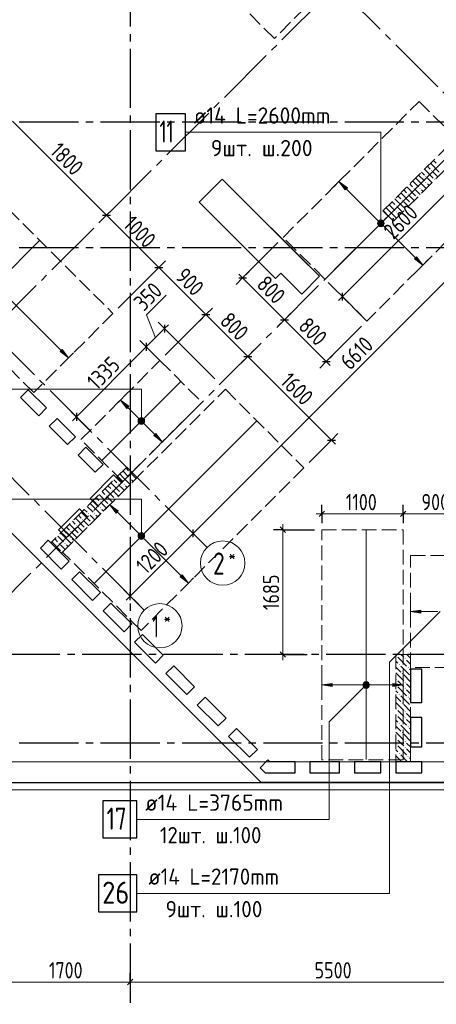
# Model space of a CAD drawing. Header units: millimetres. Extents: x 0 to 43617, y 0 to 59400.
# Tile 4 of 31: x 14830 to 20462, y 7100 to 20414. Entities that reach past the tile are written whole.
import ezdxf

# ---------------------------------------------------------------- set-up
doc = ezdxf.new("R2010")
doc.units = ezdxf.units.MM
doc.linetypes.add('______2', pattern=[270, 200, -70])
doc.linetypes.add('______5', pattern=[1100, 800, -100, 100, -100])
for name, color, linetype, lineweight in [('Standard', 7, 'Continuous', 25), ('ДОП Верх по У', 7, 'Continuous', 25), ('ЖБ Пилон', 180, 'Continuous', 25), ('Оси', 40, '______5', 18), ('Позиционная метка номер позиции', 7, 'Continuous', 13), ('Примечания', 7, 'Continuous', 25)]:
    doc.layers.add(name, color=color, linetype=linetype, lineweight=lineweight)
doc.layers.add('ЖБ Перекрытие верхний уровень', color=7, linetype='Continuous', lineweight=25, true_color=0xe0e0ff)
doc.styles.add('GOST 2.304-81', font='txt')
doc.styles.add('ISOCPEUR', font='txt')

msp = doc.modelspace()

# ---------------------------------------------------------------- hatches: boundary and pattern name
at = {"layer": 'ДОП Верх по У', "linetype": 'Continuous', "lineweight": 13, "transparency": 33554687}
for points in [[(19231, 18112), (19146, 18225), (19260, 18141)], [(16276, 15157), (16191, 15270), (16305, 15186)], [(16134, 13743), (16050, 13856), (16163, 13771)], [(20254, 12391), (20114, 12411), (20254, 12431)], [(19054, 11398), (18914, 11418), (19054, 11438)]]:
    msp.add_hatch(color=7, dxfattribs=at).paths.add_polyline_path(points, flags=16)
for points in [[(19676, 17669), (19703, 17696), (19686, 17686)], [(19703, 17696), (19676, 17669), (19676, 17650)], [(19703, 17696), (19676, 17650), (19722, 17696)], [(19722, 17696), (19676, 17650), (19686, 17633)], [(19722, 17696), (19686, 17633), (19739, 17686)], [(19739, 17686), (19686, 17633), (19703, 17624)], [(19739, 17686), (19703, 17624), (19748, 17669)], [(19748, 17669), (19703, 17624), (19722, 17624)], [(19748, 17669), (19722, 17624), (19748, 17650)], [(19748, 17650), (19722, 17624), (19739, 17633)], [(20165, 17179), (20278, 17094), (20193, 17207)], [(15375, 15925), (15488, 15840), (15404, 15953)], [(16438, 14997), (16465, 15024), (16448, 15014)], [(16465, 15024), (16438, 14997), (16438, 14978)], [(16465, 15024), (16438, 14978), (16484, 15024)], [(16484, 15024), (16438, 14978), (16448, 14961)], [(16484, 15024), (16448, 14961), (16501, 15014)], [(16501, 15014), (16448, 14961), (16465, 14951)], [(16501, 15014), (16465, 14951), (16510, 14997)], [(16510, 14997), (16465, 14951), (16484, 14951)], [(16510, 14997), (16484, 14951), (16510, 14978)], [(16510, 14978), (16484, 14951), (16501, 14961)], [(16644, 14790), (16757, 14705), (16672, 14818)], [(16438, 13441), (16464, 13468), (16447, 13458)], [(16464, 13468), (16438, 13441), (16438, 13422)], [(16464, 13468), (16438, 13422), (16483, 13468)], [(16483, 13468), (16438, 13422), (16447, 13405)], [(16483, 13468), (16447, 13405), (16500, 13458)], [(16500, 13458), (16447, 13405), (16464, 13396)], [(16500, 13458), (16464, 13396), (16510, 13441)], [(16510, 13441), (16464, 13396), (16483, 13396)], [(16510, 13441), (16483, 13396), (16510, 13422)], [(16510, 13422), (16483, 13396), (16500, 13405)], [(16997, 12880), (17110, 12795), (17025, 12908)], [(19482, 11437), (19495, 11386), (19495, 11450)], [(19495, 11450), (19514, 11380), (19514, 11455)], [(19495, 11450), (19495, 11386), (19514, 11380)], [(19514, 11455), (19514, 11380), (19533, 11386)], [(19514, 11455), (19533, 11386), (19533, 11450)], [(19533, 11450), (19533, 11386), (19546, 11399)], [(19533, 11450), (19546, 11399), (19546, 11437)], [(19482, 11399), (19482, 11437), (19477, 11418)], [(19482, 11437), (19482, 11399), (19495, 11386)], [(19546, 11437), (19546, 11399), (19551, 11418)], [(19874, 11398), (20014, 11418), (19874, 11438)]]:
    msp.add_hatch(color=7, dxfattribs=at).paths.add_polyline_path(points)
at = {"layer": 'ЖБ Пилон', "linetype": 'Continuous', "lineweight": 18, "transparency": 33554687}
for points in [[(20394, 18373), (20401, 18380), (20407, 18373), (20401, 18367)], [(20314, 18293), (20321, 18300), (20327, 18293), (20321, 18287)], [(20434, 18253), (20441, 18260), (20447, 18253), (20441, 18247)], [(20154, 18133), (20161, 18140), (20167, 18133), (20161, 18127)], [(20234, 18133), (20241, 18140), (20247, 18133), (20241, 18127)], [(20314, 18213), (20321, 18220), (20327, 18213), (20321, 18207)], [(19994, 17973), (20001, 17980), (20007, 17973), (20001, 17967)], [(20074, 18053), (20081, 18060), (20087, 18053), (20081, 18047)], [(20194, 18013), (20201, 18020), (20207, 18013), (20201, 18007)], [(19914, 17893), (19921, 17900), (19927, 17893), (19921, 17887)], [(20034, 17853), (20041, 17860), (20047, 17853), (20041, 17847)], [(20114, 17933), (20121, 17940), (20127, 17933), (20121, 17927)], [(19836, 17734), (19841, 17740), (19847, 17733), (19842, 17728)], [(19914, 17813), (19921, 17820), (19927, 17813), (19921, 17807)], [(16314, 14293), (16321, 14300), (16327, 14293), (16321, 14287)], [(16154, 14133), (16161, 14140), (16167, 14133), (16161, 14127)], [(16234, 14133), (16241, 14140), (16247, 14133), (16241, 14127)], [(16314, 14213), (16321, 14220), (16327, 14213), (16321, 14207)], [(15994, 13973), (16001, 13980), (16007, 13973), (16001, 13967)], [(16074, 14053), (16081, 14060), (16087, 14053), (16081, 14047)], [(16194, 14013), (16201, 14020), (16207, 14013), (16201, 14007)], [(15914, 13893), (15921, 13900), (15927, 13893), (15921, 13887)], [(16034, 13853), (16041, 13860), (16047, 13853), (16041, 13847)], [(16114, 13933), (16121, 13940), (16127, 13933), (16121, 13927)], [(15754, 13733), (15761, 13740), (15767, 13733), (15761, 13727)], [(15834, 13733), (15841, 13740), (15847, 13733), (15841, 13727)], [(15914, 13813), (15921, 13820), (15927, 13813), (15921, 13807)], [(15674, 13653), (15681, 13660), (15687, 13653), (15681, 13647)], [(15794, 13613), (15801, 13620), (15807, 13613), (15801, 13607)], [(15514, 13493), (15521, 13500), (15527, 13493), (15521, 13487)], [(15594, 13573), (15601, 13580), (15607, 13573), (15601, 13567)], [(15634, 13453), (15641, 13460), (15647, 13453), (15641, 13447)], [(15714, 13533), (15721, 13540), (15727, 13533), (15721, 13527)], [(15354, 13333), (15361, 13340), (15367, 13333), (15361, 13327)], [(15434, 13333), (15441, 13340), (15447, 13333), (15441, 13327)], [(15514, 13413), (15521, 13420), (15527, 13413), (15521, 13407)], [(15394, 13213), (15401, 13220), (15407, 13213), (15401, 13207)], [(19914, 11813), (19921, 11820), (19927, 11813), (19921, 11807)], [(20034, 11773), (20041, 11780), (20047, 11773), (20041, 11767)], [(19954, 11693), (19961, 11700), (19967, 11693), (19961, 11687)], [(20074, 11653), (20081, 11660), (20087, 11653), (20081, 11647)], [(19914, 11493), (19921, 11500), (19927, 11493), (19921, 11487)], [(19994, 11573), (20001, 11580), (20007, 11573), (20001, 11567)], [(20034, 11453), (20041, 11460), (20047, 11453), (20041, 11447)], [(19914, 11413), (19921, 11420), (19927, 11413), (19921, 11407)], [(20034, 11373), (20041, 11380), (20047, 11373), (20041, 11367)], [(19954, 11293), (19961, 11300), (19967, 11293), (19961, 11287)], [(20074, 11253), (20081, 11260), (20087, 11253), (20081, 11247)], [(19914, 11093), (19921, 11100), (19927, 11093), (19921, 11087)], [(19994, 11173), (20001, 11180), (20007, 11173), (20001, 11167)], [(20034, 11053), (20041, 11060), (20047, 11053), (20041, 11047)], [(19914, 11013), (19921, 11020), (19927, 11013), (19921, 11007)], [(20034, 10973), (20041, 10980), (20047, 10973), (20041, 10967)], [(19954, 10893), (19961, 10900), (19967, 10893), (19961, 10887)], [(20074, 10853), (20081, 10860), (20087, 10853), (20081, 10847)], [(19914, 10693), (19921, 10700), (19927, 10693), (19921, 10687)], [(19994, 10773), (20001, 10780), (20007, 10773), (20001, 10767)], [(20034, 10653), (20041, 10660), (20047, 10653), (20041, 10647)], [(19914, 10613), (19921, 10620), (19927, 10613), (19921, 10607)], [(20034, 10573), (20041, 10580), (20047, 10573), (20041, 10567)], [(19954, 10493), (19961, 10500), (19967, 10493), (19961, 10487)], [(20074, 10453), (20081, 10460), (20087, 10453), (20081, 10447)]]:
    msp.add_hatch(color=7, dxfattribs=at).paths.add_polyline_path(points, flags=16)
at = {"layer": 'Позиционная метка номер позиции', "linetype": 'Continuous', "lineweight": 13, "transparency": 33554687}
for points in [[(19667, 17660), (19757, 17660), (19751, 17682)], [(19667, 17660), (19751, 17682), (19673, 17682)], [(19673, 17637), (19757, 17660), (19667, 17660)], [(19673, 17682), (19751, 17682), (19735, 17698)], [(19673, 17682), (19735, 17698), (19690, 17698)], [(19673, 17637), (19751, 17637), (19757, 17660)], [(19690, 17621), (19751, 17637), (19673, 17637)], [(19690, 17698), (19735, 17698), (19712, 17705)], [(19690, 17621), (19735, 17621), (19751, 17637)], [(19735, 17621), (19690, 17621), (19712, 17615)], [(16429, 14988), (16519, 14988), (16513, 15010)], [(16429, 14988), (16513, 15010), (16436, 15010)], [(16436, 14965), (16519, 14988), (16429, 14988)], [(16436, 15010), (16513, 15010), (16497, 15026)], [(16436, 15010), (16497, 15026), (16452, 15026)], [(16436, 14965), (16513, 14965), (16519, 14988)], [(16452, 14949), (16513, 14965), (16436, 14965)], [(16452, 15026), (16497, 15026), (16474, 15033)], [(16452, 14949), (16497, 14949), (16513, 14965)], [(16497, 14949), (16452, 14949), (16474, 14943)], [(16429, 13432), (16519, 13432), (16513, 13454)], [(16429, 13432), (16513, 13454), (16435, 13454)], [(16435, 13454), (16513, 13454), (16496, 13470)], [(16435, 13454), (16496, 13470), (16451, 13470)], [(16451, 13470), (16496, 13470), (16474, 13477)], [(16435, 13409), (16519, 13432), (16429, 13432)], [(16435, 13409), (16513, 13409), (16519, 13432)], [(16451, 13393), (16513, 13409), (16435, 13409)], [(16451, 13393), (16496, 13393), (16513, 13409)], [(16496, 13393), (16451, 13393), (16474, 13387)], [(19557, 11406), (19503, 11461), (19482, 11450)], [(19557, 11429), (19525, 11461), (19503, 11461)], [(19557, 11429), (19503, 11461), (19557, 11406)], [(19525, 11461), (19557, 11429), (19546, 11450)], [(19546, 11386), (19482, 11450), (19471, 11429)], [(19546, 11386), (19471, 11429), (19525, 11375)], [(19525, 11375), (19471, 11429), (19471, 11406)], [(19525, 11375), (19471, 11406), (19503, 11375)], [(19503, 11375), (19471, 11406), (19482, 11386)], [(19557, 11406), (19482, 11450), (19546, 11386)]]:
    msp.add_hatch(color=7, dxfattribs=at).paths.add_polyline_path(points)

# ---------------------------------------------------------------- linework, layer by layer
at = {"layer": 'Standard', "color": 7, "linetype": 'Continuous', "lineweight": 25, "transparency": 33554687}
for p, q in [((18094, 10100), (7394, 20800)), ((17567, 18259), (17256, 17948)), ((18883, 16944), (17567, 18259)), ((17256, 17948), (18289, 16915)), ((15950, 17769), (16056, 17769)), ((16657, 17062), (16764, 17062)), ((17790, 16922), (17896, 16922)), ((18289, 16915), (18359, 16986)), ((18359, 16986), (18642, 16703)), ((18642, 16703), (18883, 16944)), ((19192, 16616), (19192, 16722)), ((17294, 16426), (17400, 16426)), ((16789, 16290), (16789, 16184)), ((18356, 16356), (18462, 16356)), ((16541, 16043), (16541, 15937)), ((17860, 15860), (17966, 15860)), ((18921, 15791), (19028, 15791)), ((14946, 15411), (14840, 15305)), ((15194, 15164), (14946, 15411)), ((14840, 15305), (15088, 15058)), ((15088, 15058), (15194, 15164)), ((15596, 15097), (15596, 14991)), ((15335, 15022), (15229, 14916)), ((15229, 14916), (15477, 14669)), ((15583, 14775), (15335, 15022)), ((15477, 14669), (15583, 14775)), ((18991, 14729), (19097, 14729)), ((15724, 14633), (15618, 14527)), ((15618, 14527), (15851, 14294)), ((15957, 14400), (15724, 14633)), ((15851, 14294), (15957, 14400)), ((16099, 14259), (15781, 13940)), ((16205, 14152), (16099, 14259)), ((15887, 13834), (16205, 14152)), ((15781, 13940), (15887, 13834)), ((15639, 13799), (15356, 13516)), ((15745, 13693), (15639, 13799)), ((18877, 13694), (18951, 13769)), ((19977, 13694), (20051, 13769)), ((15462, 13410), (15745, 13693)), ((15356, 13516), (15462, 13410)), ((17173, 13415), (17173, 13521)), ((18349, 13555), (18424, 13480)), ((15215, 13375), (15109, 13269)), ((15498, 13092), (15215, 13375)), ((15109, 13269), (15392, 12986)), ((15392, 12986), (15498, 13092)), ((15639, 12950), (15533, 12844)), ((15922, 12668), (15639, 12950)), ((15533, 12844), (15816, 12561)), ((15816, 12561), (15922, 12668)), ((16324, 12566), (16324, 12672)), ((16063, 12526), (15957, 12420)), ((16346, 12243), (16063, 12526)), ((15957, 12420), (16240, 12137)), ((16240, 12137), (16346, 12243)), ((16488, 12102), (16382, 11996)), ((16382, 11996), (16664, 11713)), ((16771, 11819), (16488, 12102)), ((18349, 11868), (18424, 11793)), ((16664, 11713), (16771, 11819)), ((16912, 11678), (16806, 11572)), ((17195, 11395), (16912, 11678)), ((20114, 11630), (20114, 11180)), ((20264, 11630), (20114, 11630)), ((20264, 11180), (20264, 11630)), ((16806, 11572), (17089, 11289)), ((17089, 11289), (17195, 11395)), ((17336, 11253), (17230, 11147)), ((17619, 10970), (17336, 11253)), ((17230, 11147), (17513, 10864)), ((20114, 11180), (20264, 11180)), ((17513, 10864), (17619, 10970)), ((20114, 10980), (20114, 10580)), ((20264, 10980), (20114, 10980)), ((20264, 10580), (20264, 10980)), ((17760, 10829), (17654, 10723)), ((18043, 10546), (17760, 10829)), ((17654, 10723), (17937, 10440)), ((17937, 10440), (18043, 10546)), ((20114, 10580), (20264, 10580)), ((18185, 10405), (18079, 10299)), ((18210, 10380), (18185, 10405)), ((18079, 10299), (18147, 10230)), ((18554, 10380), (18210, 10380)), ((18554, 10230), (18554, 10380)), ((18754, 10380), (18754, 10230)), ((19154, 10380), (18754, 10380)), ((19154, 10230), (19154, 10380)), ((19354, 10380), (19354, 10230)), ((19714, 10380), (19354, 10380)), ((19714, 10230), (19714, 10380)), ((19914, 10380), (19914, 10230)), ((20264, 10380), (19914, 10380)), ((20264, 10230), (20264, 10380)), ((18147, 10230), (18554, 10230)), ((18754, 10230), (19154, 10230)), ((19354, 10230), (19714, 10230)), ((19914, 10230), (20264, 10230)), ((33074, 10100), (18094, 10100)), ((16286, 7363), (16361, 7438))]:
    msp.add_line(p, q, dxfattribs=at)
at = {"layer": 'Standard', "color": 7, "linetype": 'Continuous', "lineweight": 13, "transparency": 33554687}
for p, q in [((14731, 19042), (16003, 17769)), ((19192, 16669), (21031, 18508)), ((17173, 13468), (21846, 18142)), ((16003, 17769), (16710, 17062)), ((16710, 17062), (17347, 16426)), ((17843, 16922), (17790, 16975)), ((17843, 16922), (18409, 16356)), ((16543, 16424), (16808, 16690)), ((19192, 16669), (19139, 16616)), ((16665, 16113), (16543, 16424)), ((17347, 16426), (17913, 15860)), ((16789, 16237), (16842, 16290)), ((18409, 16356), (18974, 15791)), ((16789, 16237), (16541, 15990)), ((16541, 15990), (15596, 15044)), ((17913, 15860), (19044, 14729)), ((18974, 15791), (19028, 15738)), ((15596, 15044), (15543, 14991)), ((19044, 14729), (19097, 14676)), ((18914, 13731), (18839, 13731)), ((18914, 13731), (20014, 13731)), ((20014, 13731), (20914, 13731)), ((18387, 13517), (18387, 13592)), ((16324, 12619), (17173, 13468)), ((16324, 12619), (16271, 12566)), ((18387, 11830), (18387, 11755)), ((14624, 7400), (16324, 7400)), ((16324, 7400), (21824, 7400))]:
    msp.add_line(p, q, dxfattribs=at)
at = {"layer": 'Standard', "color": 251, "linetype": 'Continuous', "lineweight": -3, "true_color": 0x656565, "transparency": 33554687}
for p, q in [((16003, 17769), (16092, 17858)), ((16003, 17769), (15915, 17681)), ((16003, 17769), (16003, 17769)), ((16710, 17062), (16160, 16512)), ((16710, 17062), (16622, 16974)), ((16710, 17062), (16799, 17151)), ((17843, 16922), (17755, 16834)), ((17843, 16922), (17932, 17010)), ((19192, 16669), (19104, 16758)), ((19192, 16669), (19281, 16581)), ((19192, 16669), (19452, 16410)), ((17347, 16426), (17435, 16514)), ((17347, 16426), (16797, 15876)), ((17347, 16426), (17259, 16337)), ((18409, 16356), (18497, 16445)), ((16789, 16237), (16701, 16325)), ((18409, 16356), (18320, 16268)), ((18409, 16356), (18409, 16356)), ((18974, 15791), (19452, 16268)), ((16789, 16237), (16877, 16149)), ((16789, 16237), (17468, 15557)), ((16541, 15990), (16453, 16078)), ((16541, 15990), (16630, 15901)), ((16541, 15990), (16726, 15805)), ((17913, 15860), (17824, 15772)), ((17913, 15860), (18001, 15949)), ((17913, 15860), (17913, 15860)), ((18974, 15791), (19063, 15879)), ((18974, 15791), (18886, 15702)), ((15596, 15044), (15508, 15133)), ((15596, 15044), (15684, 14956)), ((15596, 15044), (15781, 14860)), ((19044, 14729), (19132, 14817)), ((19044, 14729), (18741, 14426)), ((19044, 14729), (18956, 14640)), ((18914, 13731), (18914, 13856)), ((20014, 13731), (20014, 13856)), ((18914, 13731), (18914, 13606)), ((18914, 13731), (18914, 13731)), ((20014, 13731), (20014, 13606)), ((20014, 13731), (20014, 13731)), ((17173, 13468), (17084, 13556)), ((17173, 13468), (17261, 13379)), ((17173, 13468), (17291, 13349)), ((18387, 13517), (18262, 13517)), ((18387, 13517), (18512, 13517)), ((18387, 13517), (18814, 13517)), ((16324, 12619), (16236, 12707)), ((16324, 12619), (16412, 12531)), ((16324, 12619), (16443, 12501)), ((18387, 11830), (18262, 11830)), ((18387, 11830), (18512, 11830)), ((18387, 11830), (18714, 11830)), ((16324, 7400), (16324, 7525)), ((16324, 7400), (16324, 7275)), ((16324, 7400), (16324, 7400))]:
    msp.add_line(p, q, dxfattribs=at)
at = {"layer": 'Standard', "color": 254, "linetype": 'Continuous', "lineweight": 18, "true_color": 0xc4c4ff, "transparency": 33554687}
msp.add_lwpolyline([(7294, 10000), (33174, 10000), (33174, 57320), (7294, 57320), (7294, 10000)], dxfattribs=at)
at = {"layer": 'Standard', "color": 7, "linetype": 'Continuous', "lineweight": 25, "transparency": 33554687}
msp.add_lwpolyline([(7394, 10100), (33074, 10100), (33074, 57220), (7394, 57220), (7394, 10100)], dxfattribs=at)
at = {"layer": 'Standard', "color": 7, "linetype": 'Continuous', "lineweight": 13, "transparency": 33554687}
for points in [[(7674, 10380), (33074, 10380), (33074, 57220), (7674, 57220), (7674, 10380)], [(18387, 13517), (18387, 12399), (18387, 12399), (18387, 11830)]]:
    msp.add_lwpolyline(points, dxfattribs=at)
at = {"layer": 'Standard', "color": 251, "linetype": 'Continuous', "lineweight": -3, "true_color": 0x656565, "transparency": 33554687}
msp.add_lwpolyline([(17843, 16922), (18271, 17350), (18271, 17350), (18321, 17400)], dxfattribs=at)
at = {"layer": 'ДОП Верх по У', "color": 7, "linetype": 'Continuous', "lineweight": 13, "transparency": 33554687}
for p, q in [((17163, 18891), (19271, 18891)), ((16506, 9600), (18614, 9600)), ((16550, 8600), (18614, 8600))]:
    msp.add_line(p, q, dxfattribs=at)
at = {"layer": 'ДОП Верх по У', "color": 7, "linetype": 'Continuous', "lineweight": 18, "transparency": 33554687}
for p, q in [((18962, 16910), (20791, 18738)), ((15096, 17428), (14035, 16367)), ((17005, 15519), (15945, 14458)), ((18029, 14987), (15839, 12796)), ((19514, 13510), (19514, 10412))]:
    msp.add_line(p, q, dxfattribs=at)
at = {"layer": 'ДОП Верх по У', "color": 251, "linetype": 'Continuous', "lineweight": 13, "true_color": 0x494949, "transparency": 33554687}
for p, q in [((19146, 18225), (19217, 18296)), ((19146, 18225), (19076, 18155)), ((19146, 18225), (19260, 18141)), ((19231, 18112), (19146, 18225)), ((19146, 18225), (19146, 18225)), ((19260, 18141), (19231, 18112)), ((19245, 18126), (19691, 17681)), ((19686, 17633), (19686, 17633)), ((19733, 17638), (20179, 17193)), ((19739, 17686), (19739, 17686)), ((20193, 17207), (20165, 17179)), ((20165, 17179), (20278, 17094)), ((20278, 17094), (20193, 17207)), ((20278, 17094), (20207, 17023)), ((20278, 17094), (20349, 17165)), ((20278, 17094), (20278, 17094)), ((14520, 16809), (15389, 15939)), ((15404, 15953), (15375, 15925)), ((15375, 15925), (15488, 15840)), ((15488, 15840), (15404, 15953)), ((15488, 15840), (15559, 15911)), ((15488, 15840), (15418, 15770)), ((15488, 15840), (15488, 15840)), ((16191, 15270), (16262, 15341)), ((16191, 15270), (16121, 15200)), ((16191, 15270), (16305, 15186)), ((16276, 15157), (16191, 15270)), ((16191, 15270), (16191, 15270)), ((16305, 15186), (16276, 15157)), ((16290, 15171), (16453, 15009)), ((16448, 14961), (16448, 14961)), ((16495, 14966), (16658, 14804)), ((16501, 15014), (16501, 15014)), ((16672, 14818), (16644, 14790)), ((16644, 14790), (16757, 14705)), ((16757, 14705), (16672, 14818)), ((16757, 14705), (16686, 14634)), ((16757, 14705), (16828, 14775)), ((16757, 14705), (16757, 14705)), ((16050, 13856), (15979, 13785)), ((16050, 13856), (16120, 13927)), ((16050, 13856), (16163, 13771)), ((16134, 13743), (16050, 13856)), ((16050, 13856), (16050, 13856)), ((16163, 13771), (16134, 13743)), ((16149, 13757), (16453, 13453)), ((16500, 13458), (16500, 13458)), ((16447, 13405), (16447, 13405)), ((16495, 13410), (17011, 12894)), ((17025, 12908), (16997, 12880)), ((16997, 12880), (17110, 12795)), ((17110, 12795), (17025, 12908)), ((17110, 12795), (17040, 12724)), ((17110, 12795), (17181, 12866)), ((17110, 12795), (17110, 12795)), ((20114, 12411), (20114, 12511)), ((20114, 12411), (20254, 12431)), ((20254, 12391), (20114, 12411)), ((20114, 12411), (20114, 12311)), ((20114, 12411), (20114, 12411)), ((20254, 12431), (20254, 12391)), ((20254, 12411), (20484, 12411)), ((18914, 11418), (18914, 11518)), ((19514, 11455), (19514, 11455)), ((20014, 11418), (20014, 11518)), ((18914, 11418), (19054, 11438)), ((19054, 11398), (18914, 11418)), ((18914, 11418), (18914, 11318)), ((18914, 11418), (18914, 11418)), ((19054, 11438), (19054, 11398)), ((19054, 11418), (19484, 11418)), ((19514, 11380), (19514, 11380)), ((19544, 11418), (19874, 11418)), ((20014, 11418), (19874, 11438)), ((19874, 11438), (19874, 11398)), ((19874, 11398), (20014, 11418)), ((20014, 11418), (20014, 11318)), ((20014, 11418), (20014, 11418))]:
    msp.add_line(p, q, dxfattribs=at)
at = {"layer": 'ДОП Верх по У', "color": 7, "linetype": 'Continuous', "lineweight": 25, "transparency": 33554687}
for points in [[(16671, 18641), (17071, 18641), (17071, 19141), (16671, 19141), (16671, 18641)], [(15954, 9350), (16414, 9350), (16414, 9850), (15954, 9850), (15954, 9350)], [(15894, 8350), (16414, 8350), (16414, 8850), (15894, 8850), (15894, 8350)]]:
    msp.add_lwpolyline(points, dxfattribs=at)
at = {"layer": 'ДОП Верх по У', "color": 251, "linetype": 'Continuous', "lineweight": 13, "true_color": 0x494949, "transparency": 33554687}
for centre in [(19712, 17660), (16474, 14988), (16474, 13432), (19514, 11418)]:
    msp.add_circle(centre, 37.5, dxfattribs=at)
at = {"layer": 'ЖБ Перекрытие верхний уровень', "color": 7, "linetype": 'Continuous', "lineweight": 18, "transparency": 33554687}
for p, q in [((17567, 18259), (17256, 17948)), ((18600, 17226), (17567, 18259)), ((17256, 17948), (18289, 16915)), ((10527, 17667), (15264, 12929)), ((18883, 16944), (18600, 17226)), ((18289, 16915), (18359, 16986)), ((18359, 16986), (18642, 16703)), ((18642, 16703), (18883, 16944)), ((14840, 15305), (14946, 15411)), ((14946, 15411), (15194, 15164)), ((15088, 15058), (14840, 15305)), ((15194, 15164), (15088, 15058)), ((15229, 14916), (15335, 15022)), ((15477, 14669), (15229, 14916)), ((15335, 15022), (15583, 14775)), ((15583, 14775), (15477, 14669)), ((15618, 14527), (15724, 14633)), ((15851, 14294), (15618, 14527)), ((15724, 14633), (15957, 14400)), ((15957, 14400), (15851, 14294)), ((15781, 13940), (16099, 14259)), ((16099, 14259), (16205, 14152)), ((16205, 14152), (15887, 13834)), ((15887, 13834), (15781, 13940)), ((15356, 13516), (15639, 13799)), ((15639, 13799), (15745, 13693)), ((15745, 13693), (15462, 13410)), ((15462, 13410), (15356, 13516)), ((15109, 13269), (15215, 13375)), ((15215, 13375), (15498, 13092)), ((15392, 12986), (15109, 13269)), ((15498, 13092), (15392, 12986)), ((15264, 12929), (18094, 10100)), ((15533, 12844), (15639, 12950)), ((15639, 12950), (15922, 12668)), ((15816, 12561), (15533, 12844)), ((15922, 12668), (15816, 12561)), ((15957, 12420), (16063, 12526)), ((16063, 12526), (16346, 12243)), ((16240, 12137), (15957, 12420)), ((16346, 12243), (16240, 12137)), ((16382, 11996), (16488, 12102)), ((16664, 11713), (16382, 11996)), ((16488, 12102), (16771, 11819)), ((16771, 11819), (16664, 11713)), ((16806, 11571), (16912, 11678)), ((16912, 11678), (17195, 11395)), ((20114, 11180), (20114, 11630)), ((20114, 11630), (20264, 11630)), ((20264, 11630), (20264, 11180)), ((17089, 11289), (16806, 11571)), ((17195, 11395), (17089, 11289)), ((17230, 11147), (17336, 11253)), ((17336, 11253), (17619, 10970)), ((17513, 10864), (17230, 11147)), ((20264, 11180), (20114, 11180)), ((17619, 10970), (17513, 10864)), ((20114, 10580), (20114, 10980)), ((20114, 10980), (20264, 10980)), ((20264, 10980), (20264, 10580)), ((17654, 10723), (17760, 10829)), ((17760, 10829), (18043, 10546)), ((17937, 10440), (17654, 10723)), ((18043, 10546), (17937, 10440)), ((20264, 10580), (20114, 10580)), ((18079, 10299), (18185, 10405)), ((18185, 10405), (18210, 10380)), ((18147, 10230), (18079, 10299)), ((18210, 10380), (18554, 10380)), ((18554, 10380), (18554, 10230)), ((18754, 10230), (18754, 10380)), ((18754, 10380), (19154, 10380)), ((19154, 10380), (19154, 10230)), ((19354, 10230), (19354, 10380)), ((19354, 10380), (19714, 10380)), ((19714, 10380), (19714, 10230)), ((19914, 10230), (19914, 10380)), ((19914, 10380), (20264, 10380)), ((20264, 10380), (20264, 10230)), ((18554, 10230), (18147, 10230)), ((19154, 10230), (18754, 10230)), ((19714, 10230), (19354, 10230)), ((20264, 10230), (19914, 10230)), ((18094, 10100), (33074, 10100))]:
    msp.add_line(p, q, dxfattribs=at)
at = {"layer": 'ЖБ Пилон', "color": 253, "linetype": '______2', "lineweight": 13, "true_color": 0xa0a0a0, "transparency": 33554687}
for p, q in [((21013, 19102), (19740, 17829)), ((19882, 17688), (21155, 18961)), ((19740, 17829), (19882, 17688)), ((16276, 14365), (15250, 13339)), ((16417, 14223), (16276, 14365)), ((15392, 13198), (16417, 14223)), ((15250, 13339), (15392, 13198)), ((19914, 11830), (19914, 10380)), ((20114, 11830), (19914, 11830)), ((20114, 10380), (20114, 11830)), ((19914, 10380), (20114, 10380))]:
    msp.add_line(p, q, dxfattribs=at)
at = {"layer": 'ЖБ Пилон', "color": 9, "linetype": 'Continuous', "lineweight": 18, "true_color": 0xc7c7c7, "transparency": 33554687}
for p, q in [((20423, 18512), (20461, 18473)), ((20303, 18392), (20421, 18273)), ((20343, 18432), (20381, 18393)), ((20383, 18472), (20501, 18353)), ((20183, 18272), (20221, 18233)), ((20223, 18312), (20301, 18233)), ((20263, 18352), (20301, 18313)), ((20381, 18233), (20341, 18273)), ((20484, 18290), (20421, 18353)), ((20023, 18112), (20061, 18073)), ((20063, 18152), (20181, 18033)), ((20103, 18192), (20141, 18153)), ((20143, 18232), (20221, 18153)), ((20221, 18073), (20181, 18113)), ((20221, 18233), (20324, 18130)), ((20261, 18113), (20284, 18090)), ((20341, 18193), (20364, 18170)), ((20404, 18210), (20381, 18233)), ((19903, 17992), (20021, 17873)), ((19943, 18032), (19981, 17993)), ((19983, 18072), (20101, 17953)), ((20164, 17970), (20101, 18033)), ((20244, 18050), (20221, 18073)), ((19783, 17872), (19821, 17833)), ((19823, 17912), (19901, 17833)), ((19863, 17952), (19901, 17913)), ((19981, 17833), (19941, 17873)), ((20084, 17890), (20021, 17953)), ((19743, 17832), (19821, 17753)), ((19821, 17833), (19924, 17730)), ((19861, 17713), (19884, 17690)), ((19941, 17793), (19964, 17770)), ((20004, 17810), (19981, 17833)), ((16183, 14272), (16221, 14233)), ((16223, 14312), (16301, 14233)), ((16263, 14352), (16301, 14313)), ((16381, 14233), (16341, 14273)), ((16063, 14152), (16181, 14033)), ((16103, 14192), (16141, 14153)), ((16143, 14232), (16221, 14153)), ((16221, 14073), (16181, 14113)), ((16221, 14233), (16324, 14130)), ((16261, 14113), (16284, 14090)), ((16341, 14193), (16364, 14170)), ((16404, 14210), (16381, 14233)), ((15903, 13992), (16021, 13873)), ((15943, 14032), (15981, 13993)), ((15983, 14072), (16101, 13953)), ((16023, 14112), (16061, 14073)), ((16164, 13970), (16101, 14033)), ((16244, 14050), (16221, 14073)), ((15783, 13872), (15821, 13833)), ((15823, 13912), (15901, 13833)), ((15863, 13952), (15901, 13913)), ((15981, 13833), (15941, 13873)), ((16084, 13890), (16021, 13953)), ((15663, 13752), (15781, 13633)), ((15703, 13792), (15741, 13753)), ((15743, 13832), (15821, 13753)), ((15821, 13833), (15924, 13730)), ((15941, 13793), (15964, 13770)), ((16004, 13810), (15981, 13833)), ((15503, 13592), (15621, 13473)), ((15543, 13632), (15581, 13593)), ((15583, 13672), (15701, 13553)), ((15623, 13712), (15661, 13673)), ((15764, 13570), (15701, 13633)), ((15821, 13673), (15781, 13713)), ((15844, 13650), (15821, 13673)), ((15861, 13713), (15884, 13690)), ((15383, 13472), (15421, 13433)), ((15423, 13512), (15501, 13433)), ((15463, 13552), (15501, 13513)), ((15581, 13433), (15541, 13473)), ((15684, 13490), (15621, 13553)), ((15263, 13352), (15381, 13233)), ((15303, 13392), (15341, 13353)), ((15343, 13432), (15421, 13353)), ((15421, 13433), (15524, 13330)), ((15541, 13393), (15564, 13370)), ((15604, 13410), (15581, 13433)), ((15421, 13273), (15381, 13313)), ((15444, 13250), (15421, 13273)), ((15461, 13313), (15484, 13290)), ((19914, 11740), (19941, 11713)), ((19941, 11793), (20061, 11673)), ((20021, 11793), (19984, 11830)), ((20061, 11753), (20114, 11700)), ((20064, 11830), (20114, 11780)), ((19914, 11660), (19981, 11593)), ((19981, 11673), (20101, 11553)), ((20114, 11620), (20101, 11633)), ((19914, 11580), (20021, 11473)), ((19981, 11433), (19941, 11473)), ((20114, 11460), (20021, 11553)), ((19914, 11340), (19941, 11313)), ((19941, 11393), (20061, 11273)), ((20021, 11393), (19981, 11433)), ((20061, 11433), (20114, 11380)), ((20061, 11353), (20114, 11300)), ((19914, 11260), (19981, 11193)), ((19981, 11273), (20101, 11153)), ((20114, 11220), (20101, 11233)), ((19914, 11180), (20021, 11073)), ((19981, 11033), (19941, 11073)), ((20114, 11060), (20021, 11153)), ((19914, 10940), (19941, 10913)), ((19941, 10993), (20061, 10873)), ((20021, 10993), (19981, 11033)), ((20061, 11033), (20114, 10980)), ((20061, 10953), (20114, 10900)), ((19914, 10860), (19981, 10793)), ((19981, 10873), (20101, 10753)), ((20114, 10820), (20101, 10833)), ((19914, 10780), (20021, 10673)), ((19981, 10633), (19941, 10673)), ((20114, 10660), (20021, 10753)), ((19914, 10540), (19941, 10513)), ((19941, 10593), (20061, 10473)), ((20021, 10593), (19981, 10633)), ((20061, 10633), (20114, 10580)), ((20061, 10553), (20114, 10500)), ((19914, 10460), (19981, 10393)), ((19981, 10473), (20074, 10380)), ((20114, 10420), (20101, 10433)), ((19914, 10380), (19914, 10380))]:
    msp.add_line(p, q, dxfattribs=at)
at = {"layer": 'Оси', "color": 8, "linetype": '______5', "lineweight": -3, "transparency": 33554687}
for p, q in [((16324, 57420), (16324, 7100)), ((12153, 13919), (31163, 32929)), ((14416, 12363), (33072, 31020)), ((22036, 17952), (15820, 24169)), ((16513, 12430), (7200, 21743)), ((17362, 13278), (10923, 19717)), ((33224, 19030), (3600, 19030)), ((33224, 17330), (3600, 17330)), ((34074, 11830), (3600, 11830)), ((33224, 10630), (3600, 10630))]:
    msp.add_line(p, q, dxfattribs=at)
at = {"layer": 'Оси', "color": 7, "linetype": 'Continuous', "lineweight": 13, "transparency": 33554687}
for centre in [(17574, 13066), (16725, 12218)]:
    msp.add_circle(centre, 300, dxfattribs=at)
at = {"layer": 'Позиционная метка номер позиции', "color": 7, "linetype": 'Continuous', "lineweight": 13, "transparency": 33554687}
for p, q in [((19667, 17660), (19667, 17660)), ((19712, 17705), (19712, 17705)), ((19712, 17615), (19712, 17615)), ((19757, 17660), (19757, 17660)), ((16429, 14988), (16429, 14988)), ((16474, 15033), (16474, 15033)), ((16474, 14943), (16474, 14943)), ((16519, 14988), (16519, 14988)), ((16474, 13477), (16474, 13477)), ((16429, 13432), (16429, 13432)), ((16474, 13387), (16474, 13387)), ((16519, 13432), (16519, 13432)), ((19482, 11450), (19482, 11450)), ((19482, 11386), (19482, 11386)), ((19546, 11450), (19546, 11450)), ((19546, 11386), (19546, 11386))]:
    msp.add_line(p, q, dxfattribs=at)
for points in [[(19712, 17660), (19712, 18891), (17071, 18891)], [(16474, 14988), (16474, 15417), (9777, 15417)], [(16474, 13432), (16474, 13932), (11262, 13932)], [(20514, 12411), (19828, 11725), (19828, 8600), (16414, 8600)], [(19514, 11418), (19014, 10918), (19014, 9600), (16414, 9600)]]:
    msp.add_lwpolyline(points, dxfattribs=at)
for centre in [(19712, 17660), (16474, 14988), (16474, 13432), (19514, 11418)]:
    msp.add_circle(centre, 45, dxfattribs=at)
at = {"layer": 'Примечания', "color": 7, "linetype": '______2', "lineweight": 18, "transparency": 33554687}
for p, q in [((18273, 20159), (16576, 21856)), ((19829, 21715), (18273, 20159)), ((18391, 17470), (20230, 19309)), ((20230, 19309), (21361, 18177)), ((14110, 18421), (16090, 16441)), ((21361, 18177), (19523, 16339)), ((19523, 16339), (18391, 17470)), ((15020, 15372), (13041, 17352)), ((16090, 16441), (15020, 15372)), ((15657, 14736), (16726, 15805)), ((16726, 15805), (17292, 15239)), ((15409, 13216), (17610, 15416)), ((17610, 15416), (18671, 14355)), ((17292, 15239), (16223, 14170)), ((16223, 14170), (15657, 14736)), ((18671, 14355), (16470, 12155)), ((18914, 13517), (20014, 13517)), ((18914, 10405), (18914, 13517)), ((20014, 13517), (20014, 10405)), ((16470, 12155), (15409, 13216)), ((20114, 13167), (20914, 13167)), ((20114, 11655), (20114, 13167)), ((20914, 11655), (20114, 11655)), ((20014, 10405), (18914, 10405))]:
    msp.add_line(p, q, dxfattribs=at)

# ---------------------------------------------------------------- texts
at = {"layer": 'Standard', "color": 7, "linetype": 'Continuous', "lineweight": 25, "transparency": 33554687, "char_height": 220, "attachment_point": 7, "style": 'GOST 2.304-81'}
for s, insert, width, rotation in [('1800', (15225, 18618), 625.75, 315), ('2600', (19883, 17430), 672.63, 45), ('1000', (16215, 17628), 625.73, 315), ('900', (16920, 16923), 531.96, 315), ('350', (16508, 16460), 500.82, 45), ('800', (18018, 16818), 531.97, 315), ('800', (17521, 16322), 531.97, 315), ('800', (18583, 16253), 531.96, 315), ('6610', (19297, 15663), 625.73, 45), ('1335', (15873, 15392), 579.01, 45), ('1600', (18337, 15507), 625.74, 315), ('1200', (16536, 12902), 625.74, 45), ('1685', (18337, 12431), 610.17, 90)]:
    msp.add_mtext(s, dxfattribs=dict(at, insert=insert, width=width, rotation=rotation))
for s, insert, width in [('1100', (19237, 13781), 578.85), ('900', (20261, 13781), 531.97), ('1700', (15224, 7450), 625.74), ('5500', (18816, 7450), 641.46)]:
    msp.add_mtext(s, dxfattribs=dict(at, insert=insert, width=width))
at = {"layer": 'ДОП Верх по У', "color": 7, "linetype": 'Continuous', "lineweight": 13, "transparency": 33554687, "attachment_point": 7, "style": 'ISOCPEUR'}
for s, insert, char_height, width in [('\\W0.96;ø14 L=2600mm ', (17183, 19008), 220, 2172.6), ('\\W0.63;11', (16721, 18751), 300, 393.75), ('\\W0.97;9шт. ш.200 ', (17414, 18568), 220, 1712.32), ('\\W0.96;ø14 L=3765mm ', (16526, 9717), 220, 2172.6), ('\\W0.75;17', (16004, 9460), 300, 472.27), ('\\W0.93;12шт. ш.100 ', (16724, 9277), 220, 1773.35), ('\\W0.94;ø14 L=2170mm ', (16570, 8717), 220, 2126.49), ('\\W0.87;26', (15944, 8460), 300, 550.82), ('\\W0.95;9шт. ш.100 ', (16801, 8277), 220, 1665.52)]:
    msp.add_mtext(s, dxfattribs=dict(at, insert=insert, char_height=char_height, width=width))
at = {"layer": 'Оси', "color": 7, "linetype": 'Continuous', "lineweight": 25, "transparency": 33554687, "attachment_point": 7, "style": 'ISOCPEUR'}
for s, insert, char_height, width in [('\\W0.78;2', (17442, 12909), 300, 326.41), ('\\W0.80;*', (17652, 13084), 180, 215.91), ('\\W0.80;*', (16774, 12235), 180, 215.89), ('\\W0.56;1', (16624, 12060), 300, 233.34)]:
    msp.add_mtext(s, dxfattribs=dict(at, insert=insert, char_height=char_height, width=width))

doc.saveas('drawing.dxf')
